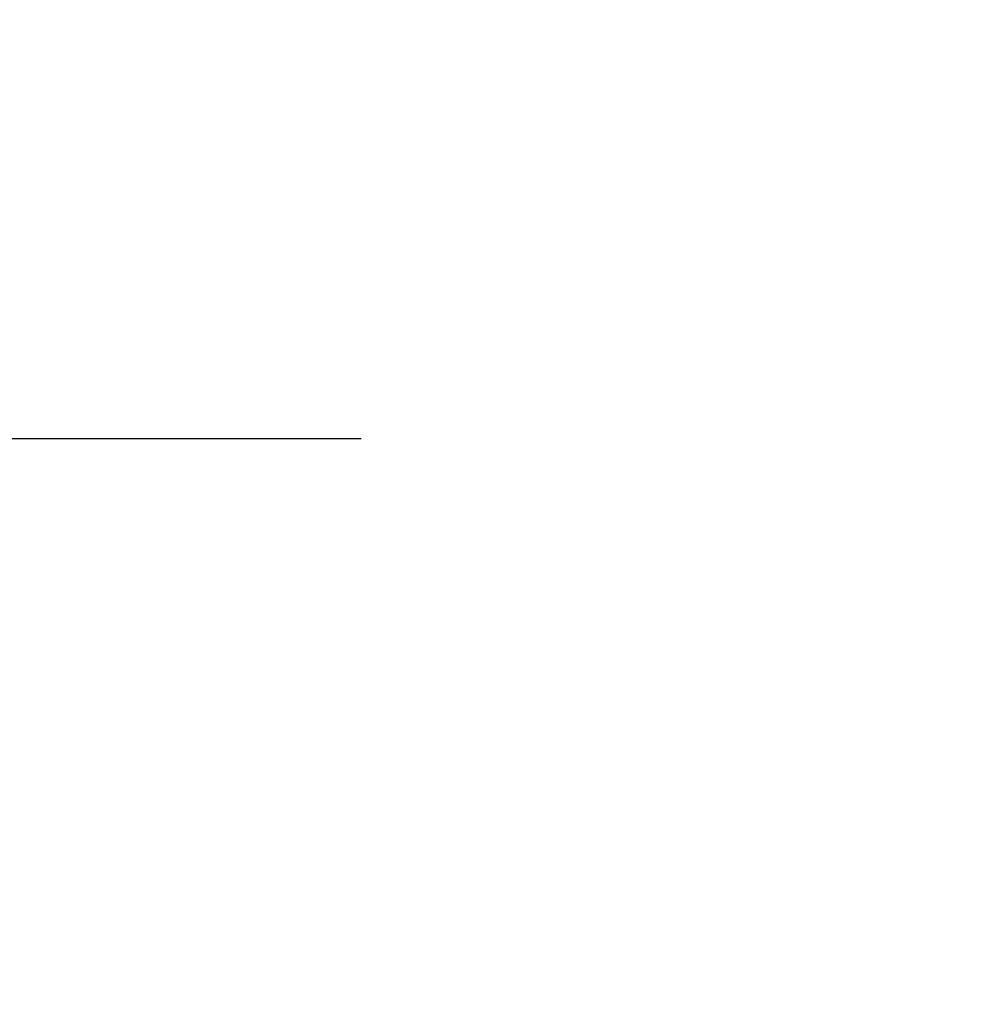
# Model space of a CAD drawing. Header units: metres. Extents: x 63115 to 703450, y -261936 to -53969.
# Tile 146 of 197: x 167690 to 168039, y -128667 to -128308. Entities that reach past the tile are written whole.
import ezdxf

# ---------------------------------------------------------------- set-up
doc = ezdxf.new("R2010")
doc.units = ezdxf.units.M
doc.linetypes.add('DASHDOT2', pattern=[12.7, 6.35, -3.175, 0, -3.175])
doc.layers.get('0').update_dxf_attribs({"true_color": 0x83b7c5})
doc.layers.add('_01-STRAMIENEN', color=253, linetype='DASHDOT2')
doc.layers.add('_03-PROJECTION', color=1, linetype='Continuous')
doc.layers.add('_01Hulplijnen', color=6, linetype='Continuous', plot=False)
doc.styles.add('NIOstandard', font='arial.ttf')
doc.dimstyles.new('NIO-5-KLEIN', dxfattribs={"dimtxt": 10, "dimasz": 1, "dimexe": 2, "dimexo": 5, "dimgap": 1, "dimtad": 1, "dimdec": 0, "dimzin": 0, "dimdsep": 46, "dimtxsty": 'NIOstandard', "dimblk1": 'MAATSTR', "dimblk2": 'MAATSTR', "dimsah": 1, "dimcen": 0, "dimdle": 1.5, "dimse1": 1, "dimse2": 1, "dimclrd": 7, "dimclre": 256, "dimclrt": 256, "dimazin": 0, "dimtfac": 1, "dimtdec": 0, "dimtofl": 0, "dimtmove": 1, "dimatfit": 2, "dimldrblk": 'MAATSTR', "dimfxl": 1, "dimtvp": 1, "dimtolj": 1, "dimtzin": 0, "dimarcsym": 0})

# ---------------------------------------------------------------- blocks, each defined once
blk = doc.blocks.new('*U244')
at = {"layer": '_01-STRAMIENEN'}
blk.add_lwpolyline([(-7899.78, 1950), (6883.22, 1950)], dxfattribs=at)
at = {"layer": '_01Hulplijnen'}
blk.add_lwpolyline([(-7899.78, 1950), (6883.22, 1950)], dxfattribs=at)
blk = doc.blocks.new('MAATSTR')
at = {"linetype": 'Continuous'}
for p, q in [((0, 5), (0, -5)), ((-4.1667, 0), (4.1667, 0))]:
    blk.add_line(p, q, dxfattribs=at)
at = {"linetype": 'Continuous', "const_width": 1.5}
blk.add_lwpolyline([(-0.75, 0, 1), (0.75, 0, 1)], format="xyb", close=True, dxfattribs=at)

msp = doc.modelspace()

# ---------------------------------------------------------------- linework, layer by layer
at = {"layer": '_03-PROJECTION'}
msp.add_ellipse((160931.8, -130410.61), major_axis=(-6500, 0), ratio=0.638462, start_param=5.35272, end_param=10.194284, dxfattribs=at)

# ---------------------------------------------------------------- block references
msp.add_blockref('*U244', (160931.8, -130410.61), dxfattribs=at)

# ---------------------------------------------------------------- leaders
msp.add_leader([(166312.33, -129123.7), (167900.03, -127973.2), (168112.48, -127973.2)], dimstyle='NIO-5-KLEIN', override={"dimasz": 100, "dimldrblk": 'Dot'}, dxfattribs=at)

doc.saveas('drawing.dxf')
